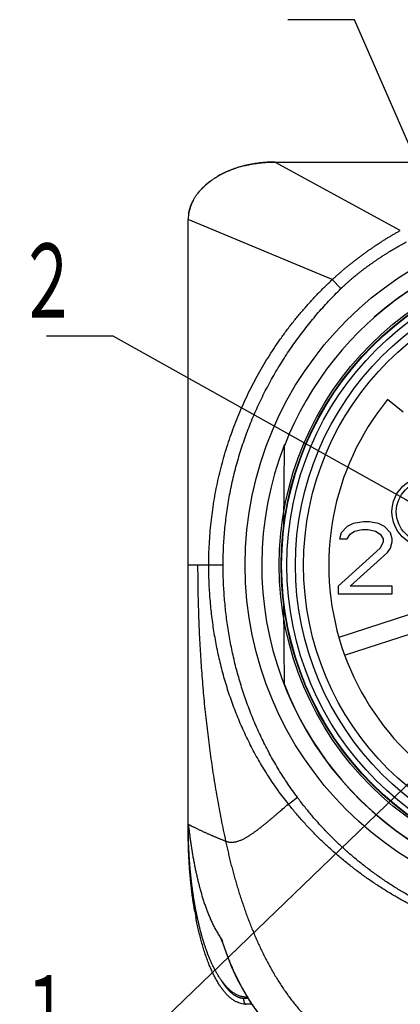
# Model space of a CAD drawing. Header units: millimetres. Extents: x 0 to 1076, y 0 to 742.
# Tile 10 of 130: x 344 to 366, y 199 to 257. Entities that reach past the tile are written whole.
import ezdxf

# ---------------------------------------------------------------- set-up
doc = ezdxf.new("R2010")
doc.units = ezdxf.units.MM
doc.header["$LTSCALE"] = 0.454724
for name, color, linetype in [('NoLayerName_001', 7, 'Continuous'), ('NoLayerName_004', 7, 'Continuous'), ('NoLayerName_005', 7, 'Continuous'), ('NoLayerName_006', 7, 'Continuous'), ('NoLayerName_007', 7, 'Continuous')]:
    doc.layers.add(name, color=color, linetype=linetype)
doc.styles.get("Standard").update_dxf_attribs({"font": 'txt', "bigfont": 'extfont2'})
doc.dimstyles.get("Standard").update_dxf_attribs({"dimtxt": 2.5, "dimasz": 2.5, "dimexe": 1, "dimexo": 1, "dimtad": 1, "dimdec": 3, "dimzin": 0, "dimdsep": 46, "dimtxsty": 'Standard', "dimcen": 2.5, "dimadec": 3, "dimazin": 0, "dimtfac": 0.75, "dimtdec": 3, "dimtmove": 0, "dimatfit": 3, "dimfxl": 1, "dimarcsym": 0})

msp = doc.modelspace()

# ---------------------------------------------------------------- linework, layer by layer
at = {"layer": 'NoLayerName_001', "color": 8, "linetype": 'Continuous', "lineweight": 25}
for p, q in [((366.146861, 244.797862), (358.762655, 248.820996)), ((362.147778, 241.900793), (353.679274, 245.432107)), ((362.147777, 241.900793), (362.660896, 241.375068)), ((355.731752, 225.098774), (353.679154, 225.098774)), ((359.564466, 211.042069), (360.094571, 211.434899)), ((353.679442, 209.425164), (353.683001, 209.425164)), ((357.200983, 199.597386), (356.952424, 199.597386))]:
    msp.add_line(p, q, dxfattribs=at)
at = {"layer": 'NoLayerName_001', "color": 7, "linetype": 'Continuous', "lineweight": 25}
for p, q in [((358.762775, 248.820996), (396.040552, 248.820996)), ((353.679442, 209.425164), (353.679442, 245.432107)), ((366.320444, 234.098886), (365.399749, 234.84667)), ((359.291306, 227.413142), (359.33244, 232.126663)), ((371.939352, 223.902996), (362.535769, 220.847587)), ((359.33244, 218.070886), (359.291306, 222.784407)), ((362.876117, 219.800104), (372.2797, 222.855513)), ((353.679253, 209.850363), (353.679308, 209.848547)), ((353.679308, 209.848152), (353.679339, 209.847047)), ((357.07459, 199.682108), (357.149266, 199.682108)), ((357.417177, 199.258497), (357.068331, 199.258497))]:
    msp.add_line(p, q, dxfattribs=at)
for points in [[(358.762655, 248.820996), (358.545835, 248.81788), (358.075991, 248.789762), (357.619507, 248.733988), (357.177186, 248.651863), (357.013506, 248.614024)], [(355.672144, 202.94082), (355.882368, 202.333684), (356.208734, 201.508412), (356.561836, 200.739072), (356.941514, 200.022446)], [(356.941514, 200.022446), (357.348081, 199.356411), (357.781328, 198.742477), (358.243543, 198.179379), (358.729337, 197.675466), (359.231164, 197.2393), (359.742736, 196.872158), (360.247901, 196.577888), (360.759506, 196.342703), (361.282815, 196.163423), (361.829163, 196.038069), (362.41678, 195.967445), (362.811944, 195.954336)]]:
    msp.add_lwpolyline(points, dxfattribs=at)
for radius in [20.375694, 18.372013, 17.418888, 16.944444]:
    msp.add_circle((377.401664, 225.098774), radius, dxfattribs=at)
for centre, radius, start, end in [((355.937437, 245.431387), 2.258163, 172.06314601, 179.98172515), ((377.401664, 225.098722), 19.387852, 21.2533161, 158.7466839), ((377.401664, 225.098774), 15.461805, 140.91666665, 255.08333335), ((377.401664, 225.098826), 19.387852, 201.2533161, 338.7466839), ((383.876881, 209.848978), 30.197439, 180.00038544, 180.804118), ((383.937038, 209.849676), 30.2576, 180.80384191, 180.999506), ((375.493895, 208.452969), 21.752269, 189.87925262, 190.67175835)]:
    msp.add_arc(centre, radius, start, end, dxfattribs=at)
at = {"layer": 'NoLayerName_001', "color": 8, "linetype": 'Continuous', "lineweight": 25}
for centre, radius, start, end in [((374.181326, 209.047447), 19.472318, 197.92179742, 198.25839831), ((367.861701, 206.240581), 12.541635, 211.30623726, 211.47619549)]:
    msp.add_arc(centre, radius, start, end, dxfattribs=at)
at = {"layer": 'NoLayerName_001', "color": 7, "linetype": 'Continuous', "lineweight": 25}
for start_param, end_param in [(1.570796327, 1.923020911), (1.975395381, 2.292894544), (2.393102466, 2.672590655), (2.803619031, 3.04878151)]:
    msp.add_ellipse((358.762775, 245.432107), major_axis=(5.083333, 0), ratio=0.666666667, start_param=start_param, end_param=end_param, dxfattribs=at)
for points, knots in [([(357.013597, 248.614013), (356.984085, 248.606601), (356.925099, 248.592097), (356.837237, 248.568646), (356.750013, 248.544242), (356.663502, 248.518709), (356.577721, 248.492109), (356.492698, 248.464442), (356.408462, 248.435723), (356.325039, 248.405963), (356.242457, 248.375176), (356.160743, 248.343372), (356.079925, 248.310565), (356.000031, 248.276766), (355.921087, 248.241989), (355.843121, 248.206243), (355.76616, 248.169544), (355.690234, 248.131899), (355.615362, 248.093335), (355.5416, 248.053813), (355.468868, 248.013531), (355.421192, 247.985625), (355.397352, 247.97186)], [0, 0, 0, 0, 0.091284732, 0.182222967, 0.272799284, 0.363000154, 0.452812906, 0.542224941, 0.631223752, 0.719796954, 0.807932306, 0.895617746, 0.982841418, 1.069591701, 1.155857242, 1.241626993, 1.326890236, 1.41163663, 1.49585624, 1.579539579, 1.662677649, 1.745261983, 1.745261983, 1.745261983, 1.745261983]), ([(357.013596, 248.614046), (357.051009, 248.622844), (357.125889, 248.640934), (357.239068, 248.665374), (357.353029, 248.68828), (357.467778, 248.709342), (357.583232, 248.728634), (357.699332, 248.746125), (357.816012, 248.761812), (357.933209, 248.775686), (358.050858, 248.787737), (358.168895, 248.79796), (358.287257, 248.806338), (358.405878, 248.812886), (358.524696, 248.817516), (358.643644, 248.820514), (358.722986, 248.820683), (358.76266, 248.820996)], [0, 0, 0, 0, 0.115300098, 0.231090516, 0.34733829, 0.464009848, 0.581071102, 0.698487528, 0.816224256, 0.934246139, 1.052517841, 1.171003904, 1.289668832, 1.408477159, 1.527393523, 1.646382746, 1.765409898, 1.765409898, 1.765409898, 1.765409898]), ([(354.232499, 246.969331), (354.244254, 246.984426), (354.267641, 247.014862), (354.304011, 247.059728), (354.341287, 247.104306), (354.37959, 247.148485), (354.418875, 247.192283), (354.459141, 247.235683), (354.500376, 247.278678), (354.542572, 247.321256), (354.585718, 247.363409), (354.629805, 247.405126), (354.674823, 247.446399), (354.720762, 247.487217), (354.767613, 247.527571), (354.815366, 247.567451), (354.864011, 247.606847), (354.913538, 247.64575), (354.963939, 247.684149), (355.015203, 247.722036), (355.06732, 247.759401), (355.120281, 247.796234), (355.174077, 247.832523), (355.228692, 247.868268), (355.284131, 247.903429), (355.340309, 247.938121), (355.378316, 247.96057), (355.397316, 247.97192)], [0, 0, 0, 0, 0.057396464, 0.115145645, 0.173251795, 0.23171877, 0.290550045, 0.349748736, 0.409317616, 0.469259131, 0.529575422, 0.590268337, 0.651339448, 0.71279007, 0.77462127, 0.836833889, 0.899428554, 0.962405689, 1.025765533, 1.089508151, 1.153633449, 1.218141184, 1.283030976, 1.348301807, 1.413950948, 1.479975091, 1.546370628, 1.546370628, 1.546370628, 1.546370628]), ([(353.701071, 245.743175), (353.704335, 245.764462), (353.710437, 245.807163), (353.722221, 245.870883), (353.735583, 245.93448), (353.750801, 245.997889), (353.76779, 246.061098), (353.786565, 246.124082), (353.807113, 246.186819), (353.82943, 246.249285), (353.853508, 246.311459), (353.879339, 246.373317), (353.906918, 246.434837), (353.936238, 246.495996), (353.967291, 246.556771), (354.000071, 246.617139), (354.03457, 246.677079), (354.070786, 246.736564), (354.108695, 246.795582), (354.148331, 246.854074), (354.189474, 246.912173), (354.218292, 246.950103), (354.232593, 246.969259)], [0, 0, 0, 0, 0.064609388, 0.129386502, 0.194357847, 0.259549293, 0.324986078, 0.39069281, 0.456693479, 0.523011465, 0.589669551, 0.656689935, 0.724094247, 0.791903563, 0.860138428, 0.928818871, 0.997964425, 1.067594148, 1.137725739, 1.208373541, 1.279550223, 1.351267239, 1.351267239, 1.351267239, 1.351267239]), ([(353.679339, 209.847047), (353.679791, 209.839779), (353.680413, 209.825212), (353.683037, 209.803491), (353.686918, 209.774592), (353.692906, 209.731282), (353.699972, 209.680782), (353.70683, 209.63026), (353.727935, 209.471375), (353.74668, 209.326872), (353.76373, 209.196841)], [0, 0, 0, 0, 0.0218469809, 0.0437155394, 0.0655994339, 0.1093309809, 0.1748758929, 0.2185771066, 0.2622881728, 0.6557178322, 0.6557178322, 0.6557178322, 0.6557178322]), ([(354.064179, 204.72088), (354.051885, 204.793569), (354.026651, 204.939607), (353.991762, 205.160276), (353.95839, 205.383377), (353.92691, 205.608849), (353.897249, 205.836546), (353.869438, 206.066339), (353.843482, 206.298086), (353.819391, 206.531648), (353.797173, 206.766886), (353.776839, 207.00366), (353.758397, 207.241831), (353.741857, 207.481258), (353.727228, 207.721802), (353.71452, 207.963324), (353.703739, 208.205684), (353.694903, 208.448742), (353.687996, 208.692358), (353.683113, 208.936394), (353.67995, 209.180709), (353.679773, 209.343666), (353.679442, 209.425164)], [0, 0, 0, 0, 0.221161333, 0.444599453, 0.670214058, 0.897904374, 1.127562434, 1.359068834, 1.592302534, 1.827141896, 2.06346476, 2.301148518, 2.540070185, 2.780106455, 3.021133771, 3.263028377, 3.505666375, 3.748923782, 3.992676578, 4.236800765, 4.48117241, 4.725667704, 4.725667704, 4.725667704, 4.725667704]), ([(354.178208, 204.540894), (354.163788, 204.613527), (354.134199, 204.759581), (354.093011, 204.980649), (354.05337, 205.204674), (354.015687, 205.431599), (353.979886, 205.661273), (353.946026, 205.893569), (353.914131, 206.128348), (353.884218, 206.365465), (353.856294, 206.604765), (353.83037, 206.846093), (353.806458, 207.089293), (353.784566, 207.33421), (353.764706, 207.580688), (353.746888, 207.828571), (353.73112, 208.077703), (353.717421, 208.327928), (353.705775, 208.579092), (353.696283, 208.831038), (353.688621, 209.083606), (353.685573, 209.252203), (353.683789, 209.336565)], [0, 0, 0, 0, 0.222153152, 0.447054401, 0.674593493, 0.904659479, 1.13714082, 1.371925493, 1.608899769, 1.84793689, 2.088902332, 2.331660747, 2.576076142, 2.822011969, 3.069331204, 3.317896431, 3.567569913, 3.818213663, 4.069689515, 4.321859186, 4.574584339, 4.827726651, 4.827726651, 4.827726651, 4.827726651]), ([(354.177409, 204.544813), (354.163053, 204.617187), (354.133599, 204.762716), (354.09259, 204.98298), (354.053116, 205.206177), (354.015584, 205.432253), (353.979922, 205.661055), (353.946185, 205.89246), (353.914399, 206.126329), (353.884578, 206.36252), (353.856732, 206.600879), (353.830871, 206.841254), (353.807006, 207.083489), (353.785145, 207.327432), (353.765301, 207.572928), (353.747483, 207.819823), (353.731699, 208.067964), (353.717968, 208.317196), (353.706274, 208.567365), (353.696716, 208.818318), (353.688976, 209.069896), (353.685858, 209.237834), (353.684042, 209.321868)], [0, 0, 0, 0, 0.2213526, 0.44543085, 0.67212574, 0.90132758, 1.132926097, 1.366810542, 1.602868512, 1.840974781, 2.080996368, 2.322799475, 2.566249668, 2.811211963, 3.057550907, 3.305130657, 3.553815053, 3.803467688, 4.053951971, 4.305131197, 4.556868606, 4.809027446, 4.809027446, 4.809027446, 4.809027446]), ([(353.76373, 209.196841), (353.769444, 209.154028), (353.780795, 209.068391), (353.798282, 208.939998), (353.816173, 208.81166), (353.834608, 208.683399), (353.853686, 208.555231), (353.873442, 208.427165), (353.893867, 208.299202), (353.914966, 208.171349), (353.936736, 208.043608), (353.959181, 207.915985), (353.982298, 207.788482), (354.006082, 207.661101), (354.030529, 207.533846), (354.055635, 207.406718), (354.081395, 207.279719), (354.107803, 207.152851), (354.134863, 207.02612), (354.162618, 206.899539), (354.191104, 206.773121), (354.220359, 206.64688), (354.250421, 206.520829), (354.281327, 206.394981), (354.313116, 206.269351), (354.345823, 206.143955), (354.379478, 206.018807), (354.414116, 205.893927), (354.449766, 205.769331), (354.486461, 205.645036), (354.524234, 205.52106), (354.563113, 205.397422), (354.603138, 205.274144), (354.644365, 205.15126), (354.686848, 205.028807), (354.730639, 204.906818), (354.775796, 204.785331), (354.822356, 204.664374), (354.87044, 204.544012), (354.919845, 204.424177), (354.954332, 204.344944), (354.971382, 204.305244)], [0, 0, 0, 0, 0.129578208, 0.259157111, 0.38873573, 0.51831412, 0.647893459, 0.777474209, 0.907055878, 1.036637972, 1.166220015, 1.295801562, 1.425382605, 1.55496371, 1.684545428, 1.814128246, 1.943712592, 2.073298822, 2.202886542, 2.332474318, 2.462061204, 2.591646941, 2.721232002, 2.85081762, 2.980405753, 3.109996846, 3.23958949, 3.369182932, 3.498777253, 3.628373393, 3.757973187, 3.887579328, 4.017191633, 4.14680532, 4.276416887, 4.406024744, 4.535629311, 4.665233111, 4.794840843, 4.924455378, 5.05407346, 5.05407346, 5.05407346, 5.05407346]), ([(357.068331, 199.258497), (357.02061, 199.261554), (356.924033, 199.263295), (356.780246, 199.292943), (356.637041, 199.338502), (356.494818, 199.402749), (356.353785, 199.484626), (356.214176, 199.584172), (356.076205, 199.701142), (355.940097, 199.835392), (355.806073, 199.986757), (355.67441, 200.155061), (355.54529, 200.339965), (355.41889, 200.54106), (355.295418, 200.757931), (355.175082, 200.990158), (355.058093, 201.237319), (354.944662, 201.498993), (354.835003, 201.774756), (354.729328, 202.064181), (354.627871, 202.366822), (354.530813, 202.682148), (354.43829, 203.009554), (354.350382, 203.348389), (354.26749, 203.698064), (354.188754, 204.057744), (354.142216, 204.30168), (354.117849, 204.424835)], [0, 0, 0, 0, 0.143455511, 0.288970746, 0.438469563, 0.593677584, 0.756092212, 0.926978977, 1.107386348, 1.298170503, 1.500023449, 1.713488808, 1.938873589, 2.17630196, 2.425802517, 2.687329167, 2.960776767, 3.245993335, 3.542789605, 3.850946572, 4.170219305, 4.500266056, 4.840627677, 5.190819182, 5.550339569, 5.918674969, 6.29530123, 6.29530123, 6.29530123, 6.29530123]), ([(354.717777, 202.525392), (354.707008, 202.556854), (354.685277, 202.619711), (354.65385, 202.714393), (354.623094, 202.809294), (354.593113, 202.904443), (354.563851, 202.999814), (354.535292, 203.095397), (354.507412, 203.191178), (354.480195, 203.287148), (354.453622, 203.383298), (354.427676, 203.47962), (354.40234, 203.576104), (354.377596, 203.672743), (354.353427, 203.769527), (354.329813, 203.866447), (354.306744, 203.963498), (354.28421, 204.060674), (354.262204, 204.15797), (354.240712, 204.25538), (354.219745, 204.352903), (354.199219, 204.450518), (354.186013, 204.515692), (354.17935, 204.548266)], [0, 0, 0, 0, 0.099760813, 0.199520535, 0.29927999, 0.399039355, 0.498798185, 0.598555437, 0.698310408, 0.798064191, 0.897817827, 0.997571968, 1.097326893, 1.197082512, 1.296838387, 1.396593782, 1.496348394, 1.596102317, 1.695855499, 1.795607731, 1.895358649, 1.995107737, 2.094854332, 2.094854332, 2.094854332, 2.094854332]), ([(354.971382, 204.305244), (354.988976, 204.265782), (355.023755, 204.186672), (355.078374, 204.069108), (355.134525, 203.952264), (355.192524, 203.836305), (355.252349, 203.721256), (355.314072, 203.607195), (355.377768, 203.494221), (355.443474, 203.382419), (355.511352, 203.271955), (355.581106, 203.162688), (355.629801, 203.091307), (355.653871, 203.055439)], [0, 0, 0, 0, 0.129620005, 0.259243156, 0.388873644, 0.518518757, 0.648188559, 0.777879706, 0.907571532, 1.037247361, 1.16689632, 1.296513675, 1.426101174, 1.426101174, 1.426101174, 1.426101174]), ([(355.672139, 202.940825), (355.671578, 202.942545), (355.670454, 202.945983), (355.668784, 202.951146), (355.667124, 202.956314), (355.665476, 202.961486), (355.663842, 202.966662), (355.662222, 202.97184), (355.660617, 202.97702), (355.659028, 202.9822), (355.657456, 202.987379), (355.65616, 202.991696), (355.655133, 202.995149), (355.654368, 202.997738), (355.653609, 203.000328), (355.652856, 203.00292), (355.652109, 203.005513), (355.651368, 203.00811), (355.650635, 203.010709), (355.649909, 203.013312), (355.649191, 203.01592), (355.648481, 203.018533), (355.64778, 203.021151), (355.647088, 203.023776), (355.646405, 203.026407), (355.645731, 203.029046), (355.645068, 203.031693), (355.644415, 203.034349), (355.643774, 203.037013), (355.643142, 203.039687), (355.642528, 203.042366), (355.641948, 203.045048), (355.641419, 203.047729), (355.640958, 203.050404), (355.64058, 203.053067), (355.640303, 203.055718), (355.640143, 203.058366), (355.640095, 203.061126), (355.64001, 203.063735), (355.640196, 203.066968), (355.64232, 203.067236), (355.643124, 203.067592)], [0, 0, 0, 0, 0.0054243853, 0.0108514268, 0.0162799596, 0.0217088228, 0.0271368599, 0.0325629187, 0.0379858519, 0.0434045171, 0.0488177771, 0.0542245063, 0.0569253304, 0.0596249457, 0.0623238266, 0.0650224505, 0.0677212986, 0.0704208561, 0.0731216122, 0.0758240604, 0.0785286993, 0.0812360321, 0.0839465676, 0.0866608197, 0.0893793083, 0.0921025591, 0.0948311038, 0.0975654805, 0.100306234, 0.1030538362, 0.1058051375, 0.1085521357, 0.111287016, 0.1140028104, 0.1166937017, 0.1193553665, 0.1219906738, 0.1246758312, 0.1275286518, 0.1302386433, 0.1328764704, 0.1328764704, 0.1328764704, 0.1328764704]), ([(355.643124, 203.067592), (355.643878, 203.067095), (355.645565, 203.066236), (355.64722, 203.063988), (355.649075, 203.062003), (355.650729, 203.059888), (355.652313, 203.057699), (355.653337, 203.056199), (355.653855, 203.055452)], [0, 0, 0, 0, 0.00270836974, 0.00556498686, 0.00822445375, 0.01088466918, 0.013604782, 0.0163320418, 0.0163320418, 0.0163320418, 0.0163320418]), ([(357.074585, 199.68211), (357.041333, 199.683677), (356.974568, 199.684595), (356.875317, 199.699329), (356.777461, 199.72129), (356.681805, 199.751433), (356.58889, 199.788779), (356.498927, 199.832559), (356.411987, 199.881973), (356.328065, 199.936272), (356.247139, 199.994874), (356.169144, 200.057286), (356.093966, 200.123035), (356.021458, 200.191681), (355.951512, 200.262905), (355.883991, 200.336422), (355.818736, 200.411952), (355.755599, 200.489262), (355.694513, 200.568214), (355.635384, 200.648673), (355.578123, 200.730509), (355.522639, 200.813589), (355.468842, 200.897782), (355.416641, 200.982958), (355.365932, 201.068994), (355.316662, 201.155823), (355.268783, 201.243395), (355.222241, 201.331666), (355.176982, 201.420592), (355.132954, 201.510129), (355.090104, 201.600233), (355.048375, 201.69086), (355.00772, 201.781971), (354.968112, 201.873542), (354.929521, 201.965547), (354.891916, 202.057963), (354.855269, 202.150764), (354.819541, 202.243924), (354.784738, 202.33743), (354.750697, 202.431214), (354.728818, 202.494024), (354.717777, 202.525392)], [0, 0, 0, 0, 0.099865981, 0.200022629, 0.300326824, 0.400528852, 0.500529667, 0.600486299, 0.700447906, 0.800352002, 0.900207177, 1.00006747, 1.099925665, 1.199741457, 1.299539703, 1.399343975, 1.49914807, 1.598943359, 1.698752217, 1.798590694, 1.898463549, 1.998365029, 2.098279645, 2.198182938, 2.298046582, 2.397870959, 2.497669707, 2.597453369, 2.697229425, 2.79700243, 2.896774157, 2.996543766, 3.096310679, 3.196077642, 3.295846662, 3.395618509, 3.495392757, 3.595167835, 3.694941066, 3.794709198, 3.894472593, 3.894472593, 3.894472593, 3.894472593])]:
    msp.add_open_spline(points, degree=3, knots=knots, dxfattribs=at)
at = {"layer": 'NoLayerName_001', "color": 8, "linetype": 'Continuous', "lineweight": 25}
for points, knots in [([(362.147777, 241.900793), (362.196344, 241.945447), (362.293141, 242.035139), (362.440415, 242.167427), (362.588904, 242.29839), (362.738798, 242.427788), (362.890002, 242.555688), (363.042497, 242.682078), (363.196242, 242.806964), (363.351203, 242.930348), (363.507345, 243.052234), (363.664633, 243.172625), (363.823031, 243.291524), (363.982504, 243.408934), (364.143018, 243.524862), (364.304553, 243.639309), (364.467098, 243.75227), (364.630647, 243.863744), (364.79519, 243.973731), (364.960722, 244.082229), (365.127231, 244.189237), (365.294708, 244.294744), (365.463161, 244.398699), (365.632579, 244.501078), (365.803002, 244.601759), (365.974274, 244.700975), (366.089413, 244.765427), (366.146861, 244.797862)], [0, 0, 0, 0, 0.197924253, 0.395882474, 0.593872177, 0.791890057, 0.989932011, 1.187993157, 1.386067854, 1.58414972, 1.78223165, 1.980305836, 2.178363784, 2.376396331, 2.574394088, 2.772356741, 2.97029336, 3.168213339, 3.36612598, 3.564040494, 3.761965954, 3.95990574, 4.157852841, 4.355800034, 4.553741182, 4.751671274, 4.94958645, 4.94958645, 4.94958645, 4.94958645]), ([(362.660896, 241.375068), (362.698811, 241.411611), (362.774314, 241.48505), (362.889574, 241.593126), (363.005992, 241.699973), (363.123743, 241.805371), (363.242728, 241.909385), (363.362919, 242.012003), (363.484272, 242.113237), (363.606749, 242.213087), (363.730303, 242.311583), (363.854873, 242.408778), (363.980404, 242.504723), (364.106843, 242.59947), (364.234133, 242.693071), (364.362222, 242.785578), (364.491053, 242.877045), (364.620575, 242.967524), (364.750785, 243.057004), (364.881678, 243.145474), (365.013253, 243.232926), (365.145508, 243.319348), (365.27844, 243.404732), (365.412047, 243.489065), (365.546325, 243.572341), (365.681274, 243.654532), (365.816906, 243.735596), (365.953229, 243.815486), (366.090242, 243.894176), (366.227982, 243.971565), (366.366343, 244.047827), (366.45929, 244.097354), (366.505674, 244.122281)], [0, 0, 0, 0, 0.157977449, 0.315975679, 0.473991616, 0.632020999, 0.790058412, 0.948097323, 1.106130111, 1.264148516, 1.422152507, 1.58014937, 1.738144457, 1.896140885, 2.054139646, 2.212139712, 2.370138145, 2.528131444, 2.686120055, 2.844105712, 3.002090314, 3.160075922, 3.318064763, 3.476059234, 3.634061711, 3.792070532, 3.950080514, 4.108087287, 4.266087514, 4.424078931, 4.582060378, 4.740031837, 4.740031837, 4.740031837, 4.740031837]), ([(354.887222, 225.098774), (354.890022, 225.307647), (354.891534, 225.72562), (354.918366, 226.352239), (354.959917, 226.978303), (355.018858, 227.603241), (355.094502, 228.226514), (355.187066, 228.847571), (355.296518, 229.465868), (355.422918, 230.080866), (355.566192, 230.692069), (355.726146, 231.299041), (355.902614, 231.901352), (356.095424, 232.498574), (356.304406, 233.090281), (356.52939, 233.676045), (356.770205, 234.25544), (357.026686, 234.828046), (357.298624, 235.393473), (357.585816, 235.95134), (357.888057, 236.501265), (358.205145, 237.04287), (358.536875, 237.575774), (358.883045, 238.099595), (359.243425, 238.613933), (359.6178, 239.118307), (360.005954, 239.612163), (360.407697, 240.094876), (360.822655, 240.566011), (361.251139, 241.024408), (361.690899, 241.471619), (361.996566, 241.756686), (362.147777, 241.900794)], [0, 0, 0, 0, 0.626674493, 1.253771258, 1.881193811, 2.508849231, 3.13664955, 3.764513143, 4.392366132, 5.020145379, 5.647832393, 6.275443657, 6.90299238, 7.530487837, 8.157936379, 8.785342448, 9.412709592, 10.040046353, 10.667380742, 11.29474408, 11.922166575, 12.549678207, 13.177309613, 13.805092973, 14.433059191, 15.061155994, 15.689252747, 16.317229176, 16.944981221, 17.572422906, 18.199488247, 18.826133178, 18.826133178, 18.826133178, 18.826133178]), ([(355.731752, 225.098772), (355.733738, 225.271623), (355.734818, 225.617484), (355.753813, 226.136097), (355.783216, 226.654429), (355.824913, 227.172132), (355.878417, 227.688875), (355.943877, 228.204323), (356.021272, 228.71814), (356.110625, 229.229993), (356.211955, 229.739553), (356.325254, 230.246511), (356.450401, 230.750609), (356.587289, 231.251598), (356.735812, 231.749231), (356.895863, 232.243263), (357.067335, 232.733447), (357.25012, 233.219537), (357.444111, 233.701287), (357.649206, 234.178445), (357.865255, 234.650774), (358.092055, 235.118054), (358.329413, 235.580058), (358.577137, 236.036563), (358.83503, 236.487344), (359.1029, 236.932174), (359.380551, 237.37083), (359.667792, 237.803088), (359.964444, 238.228746), (360.270353, 238.647635), (360.585384, 239.059613), (360.9094, 239.464553), (361.242277, 239.86229), (361.583779, 240.252716), (361.934145, 240.635181), (362.291924, 241.0107), (362.538596, 241.252949), (362.660896, 241.375068)], [0, 0, 0, 0, 0.518589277, 1.037493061, 1.556648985, 2.075996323, 2.595476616, 3.115034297, 3.634617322, 4.154177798, 4.673672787, 5.193083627, 5.712429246, 6.23172976, 6.751002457, 7.27026221, 7.789521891, 8.30879279, 8.828085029, 9.347407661, 9.86676105, 10.386133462, 10.905507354, 11.424860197, 11.944164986, 12.463390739, 12.982503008, 13.501464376, 14.020243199, 14.538876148, 15.057433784, 15.575985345, 16.094597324, 16.613277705, 17.131958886, 17.650574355, 18.169065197, 18.169065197, 18.169065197, 18.169065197]), ([(354.231923, 225.098774), (354.233054, 224.880802), (354.234185, 224.444837), (354.242675, 223.790926), (354.255304, 223.137068), (354.27286, 222.483314), (354.295208, 221.829711), (354.322462, 221.176307), (354.354665, 220.523148), (354.391898, 219.870271), (354.434258, 219.217709), (354.481839, 218.56549), (354.534737, 217.913644), (354.593044, 217.262199), (354.656857, 216.611188), (354.726263, 215.960663), (354.801314, 215.310689), (354.882067, 214.661346), (354.968576, 214.012717), (355.060894, 213.364883), (355.159079, 212.717926), (355.263179, 212.071927), (355.373268, 211.426971), (355.48933, 210.783126), (355.611683, 210.140529), (355.739396, 209.499053), (355.830607, 209.072691), (355.87545, 208.859369)], [0, 0, 0, 0, 0.653927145, 1.307888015, 1.96186849, 2.615855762, 3.269838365, 3.923806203, 4.577751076, 5.231676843, 5.885599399, 6.539537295, 7.193511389, 7.847544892, 8.501663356, 9.155879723, 9.810172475, 10.464516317, 11.118887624, 11.773264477, 12.427626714, 13.081955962, 13.736235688, 14.39045124, 15.044589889, 15.698640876, 16.352595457, 16.352595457, 16.352595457, 16.352595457]), ([(359.564466, 211.042069), (359.462135, 211.174788), (359.255068, 211.43851), (358.958504, 211.844906), (358.670457, 212.257576), (358.392638, 212.67741), (358.124843, 213.103808), (357.867383, 213.536572), (357.620428, 213.975393), (357.384195, 214.420015), (357.15879, 214.870144), (356.944206, 215.325468), (356.740452, 215.785695), (356.54753, 216.250536), (356.365442, 216.719697), (356.194193, 217.192888), (356.033784, 217.669822), (355.884213, 218.150227), (355.745399, 218.63383), (355.617258, 219.12038), (355.499703, 219.609627), (355.392648, 220.101319), (355.296004, 220.595209), (355.209688, 221.091045), (355.133605, 221.588578), (355.067707, 222.087566), (355.011979, 222.587771), (354.966438, 223.088954), (354.930955, 223.590877), (354.905944, 224.093304), (354.889798, 224.595985), (354.888898, 224.931211), (354.887215, 225.098774)], [0, 0, 0, 0, 0.502765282, 1.005799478, 1.509044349, 2.012441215, 2.51593166, 3.019458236, 3.522965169, 4.026400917, 4.529756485, 5.033057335, 5.536321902, 6.039560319, 6.542774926, 7.045960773, 7.549106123, 8.052204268, 8.555285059, 9.058379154, 9.561507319, 10.064680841, 10.567901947, 11.071164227, 11.57445305, 12.077746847, 12.581020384, 13.084245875, 13.587393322, 14.090430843, 14.59332501, 15.096041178, 15.096041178, 15.096041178, 15.096041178]), ([(360.094571, 211.434899), (359.999672, 211.566139), (359.807586, 211.827078), (359.532877, 212.228175), (359.266221, 212.634834), (359.009169, 213.047822), (358.761435, 213.466566), (358.523226, 213.890853), (358.294615, 214.320373), (358.075711, 214.754859), (357.866569, 215.194048), (357.667205, 215.637689), (357.47763, 216.08555), (357.297855, 216.537397), (357.127892, 216.992998), (356.967751, 217.452118), (356.817443, 217.914526), (356.676976, 218.38), (356.546324, 218.848319), (356.425457, 219.319272), (356.314347, 219.792647), (356.212964, 220.268236), (356.121277, 220.745829), (356.039257, 221.225216), (355.966873, 221.706183), (355.904114, 222.188515), (355.850983, 222.671992), (355.807517, 223.156389), (355.773614, 223.641483), (355.749691, 224.127051), (355.734228, 224.61286), (355.733364, 224.936832), (355.731752, 225.098772)], [0, 0, 0, 0, 0.485867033, 0.971956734, 1.458232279, 1.944651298, 2.431166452, 2.917726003, 3.404274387, 3.890754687, 4.377150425, 4.863483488, 5.349771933, 5.836028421, 6.322260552, 6.8084712, 7.294658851, 7.780823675, 8.266984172, 8.75315917, 9.239362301, 9.725602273, 10.211883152, 10.698204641, 11.18456194, 11.670937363, 12.157302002, 12.643625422, 13.129876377, 13.616023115, 14.10203368, 14.587876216, 14.587876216, 14.587876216, 14.587876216]), ([(358.894941, 210.459304), (358.939677, 210.49804), (359.051587, 210.594798), (359.274708, 210.789116), (359.452995, 210.944808), (359.564466, 211.042069)], [0, 0, 0, 0, 0.1775270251, 0.4438145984, 0.8876258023, 0.8876258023, 0.8876258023, 0.8876258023]), ([(377.152735, 202.446252), (376.928549, 202.453777), (376.479815, 202.46413), (375.80768, 202.507891), (375.136553, 202.568489), (374.467176, 202.648934), (373.800178, 202.74837), (373.13622, 202.866977), (372.475952, 203.004656), (371.820017, 203.161401), (371.169011, 203.337106), (370.52347, 203.531577), (369.883922, 203.744645), (369.250891, 203.976134), (368.624902, 204.225872), (368.00648, 204.493684), (367.39615, 204.779397), (366.794441, 205.082836), (366.201844, 205.403749), (365.61885, 205.741883), (365.04595, 206.096984), (364.483637, 206.468801), (363.932401, 206.857082), (363.392735, 207.261571), (362.86516, 207.681996), (362.350244, 208.118026), (361.848583, 208.569268), (361.36087, 209.035359), (360.887558, 209.515744), (360.429993, 210.010587), (359.9862, 210.517371), (359.706329, 210.868317), (359.564466, 211.042069)], [0, 0, 0, 0, 0.672934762, 1.346369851, 2.020201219, 2.694324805, 3.368638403, 4.043043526, 4.717447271, 5.391766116, 6.065968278, 6.740066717, 7.414074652, 8.088004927, 8.761871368, 9.43569015, 10.109481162, 10.783268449, 11.457075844, 12.130926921, 12.804846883, 13.478863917, 14.153010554, 14.827325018, 15.501848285, 16.176528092, 16.851218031, 17.525777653, 18.200079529, 18.874011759, 19.547480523, 20.220412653, 20.220412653, 20.220412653, 20.220412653]), ([(377.152754, 202.876404), (376.933309, 202.879893), (376.494102, 202.881816), (375.835805, 202.915085), (375.178319, 202.966349), (374.522421, 203.038758), (373.868843, 203.131291), (373.21833, 203.24405), (372.571621, 203.37683), (371.929434, 203.52953), (371.292419, 203.70197), (370.661155, 203.893903), (370.036194, 204.105106), (369.418085, 204.335353), (368.80738, 204.584417), (368.204629, 204.852072), (367.610385, 205.138093), (367.025203, 205.442249), (366.449628, 205.764269), (365.884207, 206.103881), (365.329486, 206.460811), (364.786015, 206.834786), (364.254342, 207.225532), (363.735012, 207.632774), (363.228612, 208.05623), (362.735699, 208.495488), (362.256781, 208.95), (361.79247, 209.419267), (361.343131, 209.902601), (360.910034, 210.400001), (360.491086, 210.908916), (360.228048, 211.260674), (360.094571, 211.434899)], [0, 0, 0, 0, 0.658420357, 1.317405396, 1.97685412, 2.6366557, 3.296692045, 3.956840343, 4.616975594, 5.276976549, 5.936801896, 6.596484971, 7.256056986, 7.915545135, 8.57497421, 9.234368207, 9.893751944, 10.553149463, 11.21257433, 11.872038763, 12.531558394, 13.191153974, 13.850853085, 14.510691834, 15.170712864, 15.830881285, 16.491074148, 17.151162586, 17.811018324, 18.470516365, 19.129537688, 19.787971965, 19.787971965, 19.787971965, 19.787971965]), ([(355.87545, 208.859369), (355.903479, 208.849744), (355.958994, 208.828414), (356.04618, 208.808713), (356.134613, 208.796178), (356.22385, 208.792159), (356.312969, 208.795983), (356.401462, 208.806877), (356.488927, 208.824034), (356.575056, 208.846683), (356.65968, 208.874139), (356.742792, 208.905772), (356.824478, 208.940963), (356.904827, 208.979114), (356.983984, 209.019605), (357.062032, 209.06208), (357.139026, 209.106358), (357.215059, 209.152234), (357.290224, 209.199512), (357.36461, 209.247997), (357.438322, 209.297489), (357.511404, 209.347897), (357.583896, 209.399147), (357.65584, 209.451164), (357.727281, 209.503874), (357.798262, 209.557203), (357.868828, 209.611075), (357.939022, 209.665424), (358.008863, 209.720218), (358.078376, 209.775425), (358.147584, 209.831012), (358.21651, 209.886947), (358.285179, 209.943197), (358.353614, 209.999731), (358.421841, 210.056515), (358.489877, 210.113525), (358.557738, 210.170743), (358.625439, 210.228149), (358.692992, 210.28573), (358.782913, 210.362682), (358.850096, 210.420695), (358.894941, 210.459304)], [0, 0, 0, 0, 0.08890688, 0.178109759, 0.267427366, 0.356617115, 0.44566193, 0.534732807, 0.623843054, 0.712859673, 0.801742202, 0.890619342, 0.979547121, 1.06850436, 1.157412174, 1.246248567, 1.335050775, 1.423843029, 1.51263597, 1.601428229, 1.690210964, 1.778986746, 1.867761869, 1.956539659, 2.045320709, 2.134103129, 2.22288281, 2.311656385, 2.400425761, 2.489193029, 2.577959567, 2.666726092, 2.755492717, 2.844259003, 2.9330241, 3.021788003, 3.110551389, 3.199314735, 3.288078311, 3.376842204, 3.554370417, 3.554370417, 3.554370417, 3.554370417]), ([(353.679308, 209.84874), (353.703386, 209.837034), (353.751645, 209.81383), (353.847343, 209.765752), (353.943093, 209.717784), (354.038908, 209.669947), (354.110858, 209.634253), (354.182927, 209.598802), (354.255157, 209.563679), (354.327561, 209.528914), (354.400127, 209.494486), (354.47285, 209.460384), (354.545721, 209.426596), (354.618732, 209.39311), (354.691877, 209.359912), (354.765147, 209.32699), (354.838535, 209.294333), (354.912034, 209.261926), (354.985636, 209.22976), (355.059338, 209.197825), (355.133136, 209.166112), (355.207025, 209.134614), (355.281, 209.103322), (355.355059, 209.072226), (355.429196, 209.041319), (355.503408, 209.010591), (355.577691, 208.980035), (355.652039, 208.94964), (355.726451, 208.919404), (355.800915, 208.889296), (355.85061, 208.869355), (355.87545, 208.859369)], [0, 0, 0, 0, 0.08031664, 0.160638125, 0.321280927, 0.401599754, 0.481916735, 0.562232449, 0.642548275, 0.7228655, 0.803184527, 0.883505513, 0.963828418, 1.044153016, 1.124478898, 1.204805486, 1.285132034, 1.36545765, 1.445781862, 1.526105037, 1.606427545, 1.686749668, 1.767071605, 1.847393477, 1.927715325, 2.00803712, 2.088358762, 2.168680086, 2.249000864, 2.329320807, 2.409639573, 2.409639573, 2.409639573, 2.409639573]), ([(355.87545, 208.859369), (355.898821, 208.753005), (355.944902, 208.540121), (356.018005, 208.221668), (356.093581, 207.903775), (356.172119, 207.586587), (356.253574, 207.270127), (356.338041, 206.954452), (356.425582, 206.639611), (356.516262, 206.325656), (356.610151, 206.012642), (356.70734, 205.700637), (356.807918, 205.389711), (356.911973, 205.079936), (357.019596, 204.771383), (357.130873, 204.464123), (357.245897, 204.158228), (357.364744, 203.853776), (357.487549, 203.550881), (357.614471, 203.249682), (357.745663, 202.950323), (357.881275, 202.652946), (358.021461, 202.357695), (358.166372, 202.064713), (358.31615, 201.774155), (358.47095, 201.48621), (358.630939, 201.201099), (358.796272, 200.919053), (358.967106, 200.640305), (359.143598, 200.365085), (359.325905, 200.093631), (359.514151, 199.826195), (359.708548, 199.563144), (359.909309, 199.304905), (360.116636, 199.051916), (360.330726, 198.804605), (360.551803, 198.563437), (360.779953, 198.328767), (361.015623, 198.101522), (361.257756, 197.880975), (361.426506, 197.742449), (361.509961, 197.672125)], [0, 0, 0, 0, 0.326703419, 0.653435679, 0.980187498, 1.30695161, 1.633722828, 1.960498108, 2.287276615, 2.614059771, 2.940847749, 3.267634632, 3.594416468, 3.921192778, 4.247966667, 4.574744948, 4.901538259, 5.228358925, 5.555198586, 5.88203989, 6.208873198, 6.535697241, 6.86251952, 7.189356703, 7.516232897, 7.843143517, 8.170062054, 8.496974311, 8.823880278, 9.150794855, 9.47774856, 9.804777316, 10.13184897, 10.458916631, 10.785964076, 11.11300813, 11.440100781, 11.767330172, 12.094720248, 12.422154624, 12.749555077, 12.749555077, 12.749555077, 12.749555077]), ([(357.1461, 199.723795), (357.115785, 199.774438), (357.054638, 199.875422), (356.966004, 200.028736), (356.879166, 200.183087), (356.794421, 200.338623), (356.711639, 200.495242), (356.630805, 200.652907), (356.551888, 200.811572), (356.474865, 200.971198), (356.399709, 201.131742), (356.326396, 201.293164), (356.254902, 201.455422), (356.1852, 201.618476), (356.117267, 201.782284), (356.051076, 201.946805), (355.986602, 202.111997), (355.923825, 202.277822), (355.862701, 202.444231), (355.803272, 202.611206), (355.745268, 202.778624), (355.708132, 202.890733), (355.689376, 202.946711)], [0, 0, 0, 0, 0.177070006, 0.354148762, 0.531244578, 0.708363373, 0.885508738, 1.062682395, 1.239885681, 1.417118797, 1.594380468, 1.771667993, 1.948977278, 2.126302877, 2.303638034, 2.48097472, 2.658303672, 2.835614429, 3.012895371, 3.190133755, 3.367315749, 3.54442647, 3.54442647, 3.54442647, 3.54442647]), ([(355.679685, 200.579545), (355.671814, 200.591895), (355.655961, 200.616522), (355.640558, 200.641433), (355.632801, 200.653852)], [0, 0, 0, 0, 0.04393335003, 0.08786247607, 0.08786247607, 0.08786247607, 0.08786247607]), ([(356.952424, 199.597386), (356.937777, 199.597802), (356.908435, 199.598037), (356.864554, 199.601987), (356.820886, 199.607978), (356.77758, 199.616318), (356.734768, 199.626817), (356.69256, 199.639421), (356.651011, 199.653972), (356.61015, 199.670332), (356.570004, 199.688362), (356.530593, 199.707923), (356.491926, 199.728892), (356.454007, 199.751168), (356.416827, 199.774654), (356.380377, 199.799255), (356.344645, 199.824875), (356.309613, 199.851432), (356.275266, 199.87886), (356.241582, 199.907097), (356.20854, 199.936082), (356.176115, 199.965755), (356.144284, 199.996062), (356.113035, 200.026973), (356.082352, 200.058453), (356.052219, 200.090473), (356.022621, 200.123001), (355.993541, 200.156005), (355.964963, 200.189454), (355.936872, 200.223317), (355.909252, 200.257561), (355.882085, 200.292157), (355.855355, 200.327078), (355.829054, 200.362309), (355.80317, 200.397838), (355.777693, 200.433653), (355.752609, 200.469738), (355.72792, 200.50609), (355.703562, 200.542661), (355.687673, 200.56727), (355.679685, 200.579545)], [0, 0, 0, 0, 0.043957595, 0.087983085, 0.132057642, 0.176150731, 0.220222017, 0.264245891, 0.308247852, 0.352247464, 0.396248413, 0.440239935, 0.484213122, 0.528180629, 0.572150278, 0.616121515, 0.66008613, 0.704038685, 0.747987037, 0.791936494, 0.835887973, 0.879838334, 0.923785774, 0.967735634, 1.011692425, 1.055658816, 1.099635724, 1.143622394, 1.187616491, 1.231614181, 1.275610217, 1.319598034, 1.363572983, 1.407537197, 1.451493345, 1.495443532, 1.53938931, 1.583331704, 1.627271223, 1.671207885, 1.671207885, 1.671207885, 1.671207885]), ([(357.068331, 199.258497), (357.064813, 199.259006), (357.057559, 199.259363), (357.047485, 199.264009), (357.038188, 199.270196), (357.029775, 199.277814), (357.022287, 199.286183), (357.015724, 199.295009), (357.009995, 199.304141), (357.004889, 199.31354), (357.000181, 199.323154), (356.995799, 199.332972), (356.991727, 199.342965), (356.987944, 199.353089), (356.984428, 199.363309), (356.981164, 199.373603), (356.978142, 199.38396), (356.97535, 199.394376), (356.972775, 199.404844), (356.970404, 199.41536), (356.968225, 199.425918), (356.966223, 199.436513), (356.964388, 199.447139), (356.962705, 199.457792), (356.961163, 199.468465), (356.959748, 199.479156), (356.95846, 199.489861), (356.957298, 199.500579), (356.956263, 199.511309), (356.955352, 199.522049), (356.954565, 199.532797), (356.953901, 199.543553), (356.95336, 199.554314), (356.95294, 199.56508), (356.952645, 199.575848), (356.952454, 199.586617), (356.952444, 199.593797), (356.952424, 199.597386)], [0, 0, 0, 0, 0.0106619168, 0.0215155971, 0.0327255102, 0.0441443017, 0.0554378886, 0.0663760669, 0.0770981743, 0.0877542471, 0.0984504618, 0.1092054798, 0.1200012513, 0.1308160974, 0.1416262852, 0.15242259, 0.1632094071, 0.1739907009, 0.1847695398, 0.1955481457, 0.2063279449, 0.2171096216, 0.2278931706, 0.2386779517, 0.2494627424, 0.2602462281, 0.2710282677, 0.2818089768, 0.2925884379, 0.3033667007, 0.3141437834, 0.324919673, 0.3356943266, 0.3464676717, 0.3572396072, 0.3680100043, 0.3787787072, 0.3787787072, 0.3787787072, 0.3787787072]), ([(361.005041, 196.256811), (360.950377, 196.277118), (360.84051, 196.316451), (360.678627, 196.383262), (360.518556, 196.454525), (360.360731, 196.530902), (360.205188, 196.611966), (360.05207, 196.697587), (359.901492, 196.787551), (359.75356, 196.881682), (359.60834, 196.979802), (359.465848, 197.081736), (359.326088, 197.18732), (359.18906, 197.296393), (359.054764, 197.408791), (358.923202, 197.524353), (358.794371, 197.642917), (358.668262, 197.764335), (358.544843, 197.888461), (358.424072, 198.015161), (358.305902, 198.144302), (358.190287, 198.275753), (358.077182, 198.409381), (357.96654, 198.545056), (357.858311, 198.682647), (357.752451, 198.822047), (357.64893, 198.96317), (357.547715, 199.105939), (357.448749, 199.250259), (357.352082, 199.396102), (357.257347, 199.543182), (357.196272, 199.642531), (357.165478, 199.692038)], [0, 0, 0, 0, 0.174943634, 0.350022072, 0.525228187, 0.700542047, 0.875931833, 1.051354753, 1.226757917, 1.402081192, 1.577309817, 1.752478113, 1.927612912, 2.10273097, 2.2778394, 2.452936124, 2.628010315, 2.80305009, 2.978071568, 3.153093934, 3.328128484, 3.503178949, 3.678241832, 3.853306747, 4.028357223, 4.203385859, 4.378398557, 4.553398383, 4.728384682, 4.90335321, 5.078296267, 5.253202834, 5.253202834, 5.253202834, 5.253202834])]:
    msp.add_open_spline(points, degree=3, knots=knots, dxfattribs=at)
at = {"layer": 'NoLayerName_004', "color": 7, "linetype": 'Continuous', "lineweight": 25}
for p, q in [((363.020067, 227.370051), (362.667058, 227.009531)), ((363.373076, 227.550311), (363.020067, 227.370051)), ((363.990842, 227.640441), (363.373076, 227.550311)), ((363.461328, 227.099661), (363.90259, 227.189791)), ((363.90259, 227.189791), (364.255599, 227.189791)), ((364.343852, 227.640441), (363.990842, 227.640441)), ((364.255599, 227.189791), (364.696861, 227.099661)), ((364.873365, 227.550311), (364.343852, 227.640441)), ((365.226375, 227.370051), (364.873365, 227.550311)), ((365.579384, 227.009531), (365.226375, 227.370051)), ((362.667058, 227.009531), (362.578805, 226.649011)), ((362.578805, 226.649011), (363.020067, 226.649011)), ((363.020067, 226.649011), (363.196571, 226.919401)), ((363.196571, 226.919401), (363.461328, 227.099661)), ((364.696861, 227.099661), (364.961618, 226.919401)), ((364.961618, 226.919401), (365.138122, 226.649011)), ((365.138122, 226.649011), (365.138122, 226.468751)), ((365.667636, 226.649011), (365.579384, 227.009531)), ((365.667636, 226.468751), (365.667636, 226.649011)), ((364.961618, 226.108231), (362.490553, 223.85498)), ((365.138122, 226.468751), (364.961618, 226.108231)), ((365.402879, 225.837841), (365.579384, 226.108231)), ((365.579384, 226.108231), (365.667636, 226.468751)), ((363.196571, 223.85498), (365.402879, 225.837841)), ((362.490553, 223.85498), (362.490553, 223.40433)), ((365.667636, 223.85498), (363.196571, 223.85498)), ((365.667636, 223.40433), (365.667636, 223.85498)), ((362.490553, 223.40433), (365.667636, 223.40433))]:
    msp.add_line(p, q, dxfattribs=at)
at = {"layer": 'NoLayerName_005', "color": 7, "linetype": 'Continuous', "lineweight": 25}
msp.add_ellipse((357.068331, 209.425164), major_axis=(0, 10.166666), ratio=0.333333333, start_param=3.128226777, end_param=3.141592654, dxfattribs=at)
at = {"layer": 'NoLayerName_006', "color": 7, "linetype": 'Continuous', "lineweight": 25}
for radius in [2.075694, 1.821528]:
    msp.add_circle((367.732589, 228.240447), radius, dxfattribs=at)
at = {"layer": 'NoLayerName_007', "color": 7, "linetype": 'Continuous', "lineweight": 25}
for radius in [18.257638, 18.232222, 17.923858]:
    msp.add_circle((377.401664, 225.098774), radius, dxfattribs=at)
msp.add_arc((377.401664, 225.098774), 19.401388, 158.51863274, 131.2277814, dxfattribs=at)

# ---------------------------------------------------------------- texts
at = {"layer": 'NoLayerName_001', "color": 3, "linetype": 'Continuous', "lineweight": 13, "char_height": 4.94979494, "attachment_point": 9, "line_spacing_factor": 0.771429}
for s, insert in [('\\A1;\\W0.6667;２', (347.232903, 239.196799)), ('\\A1;\\W0.6667;１', (347.232903, 196.130332))]:
    msp.add_mtext(s, dxfattribs=dict(at, insert=insert))

# ---------------------------------------------------------------- leaders
at = {"layer": 'NoLayerName_001', "color": 3, "linetype": 'Continuous', "lineweight": 13, "annotation_type": 0, "has_hookline": 1, "hookline_direction": 1, "text_width": 1.88573}
for points in [[(377.401664, 225.098774), (363.459376, 257.200056), (362.045149, 257.200056)], [(367.732589, 228.240447), (349.27213, 238.571799), (347.857903, 238.571799)], [(371.425847, 216.873768), (349.27213, 195.505332), (347.857903, 195.505332)]]:
    msp.add_leader(points, dimstyle='Standard', override={"dimtxt": 4.949795, "dimasz": 1.414227, "dimldrblk": 'DOT'}, dxfattribs=at)

doc.saveas('drawing.dxf')
